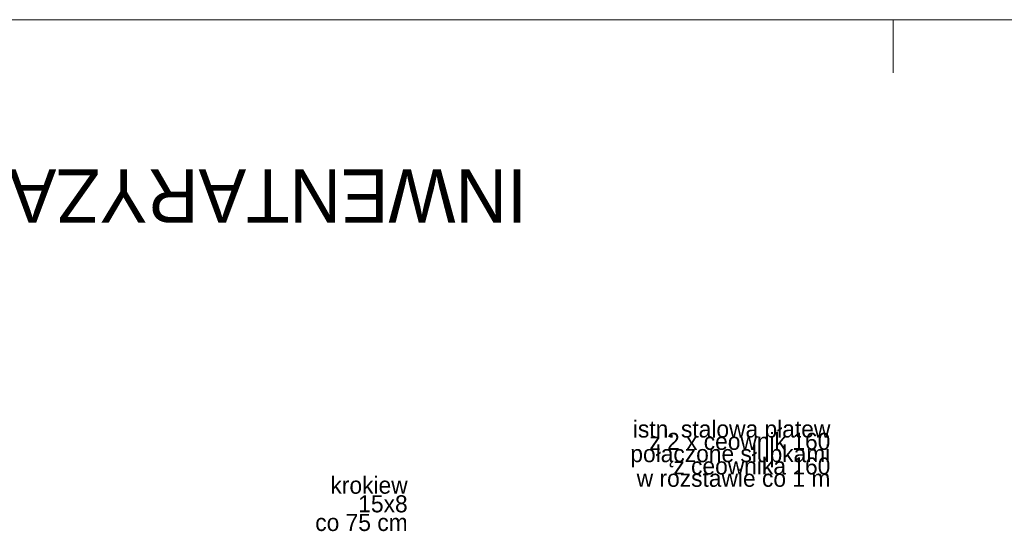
# Model space of a CAD drawing. Extents: x -394022 to -71759, y -12022 to 18278.
# Tile 58 of 91: x -182461 to -173210, y 12877 to 17678. Entities that reach past the tile are written whole.
import ezdxf

# ---------------------------------------------------------------- set-up
doc = ezdxf.new("R2010")
doc.units = 0
doc.header["$MEASUREMENT"] = 0
for name, color, linetype, lineweight in [('Arch opisy_Nr_Pióra__1', 7, 'Continuous', 25), ('ARCH TABELA_Nr_Pióra__21', 7, 'Continuous', 13), ('INWENT OPISY_Nr_Pióra__21', 7, 'Continuous', 13)]:
    doc.layers.add(name, color=color, linetype=linetype, lineweight=lineweight)
doc.styles.add('GENERATED_STYLE_4', font='txt')
doc.styles.add('GENERATED_STYLE_8', font='txt')

msp = doc.modelspace()

# ---------------------------------------------------------------- linework, layer by layer
at = {"layer": 'ARCH TABELA_Nr_Pióra__21', "linetype": 'Continuous'}
for p, q in [((-198053.6, 17678.4), (-156253.6, 17678.4)), ((-174253.6, 17178.4), (-174253.6, 17678.4)), ((-174253.6, 17178.4), (-174253.6, 17678.4)), ((-174253.6, 17178.4), (-174253.6, 17678.4))]:
    msp.add_line(p, q, dxfattribs=at)

# ---------------------------------------------------------------- texts
at = {"layer": 'Arch opisy_Nr_Pióra__1', "linetype": 'Continuous', "insert": (-177696.5, 15772.5), "char_height": 500, "attachment_point": 1, "rotation": 180, "style": 'GENERATED_STYLE_4'}
msp.add_mtext('{INWENTARYZACJA PRZEKRÓJ B-B i C-C SKALA 1:100}', dxfattribs=at)
at = {"layer": 'INWENT OPISY_Nr_Pióra__21', "linetype": 'Continuous', "char_height": 160, "attachment_point": 3, "style": 'GENERATED_STYLE_8'}
for s, insert, width, line_spacing_factor in [('{istn. stalowa płatew\\Pz 2 x ceownik 160\\Ppołączone słupkami \\Pz ceownika 160\\Pw rozstawie co 1 m}', (-174844.5, 13916.6), 1872.368, 0.433142), ('{krokiew 15x8\\Pco 75 cm}', (-178815.6, 13389.5), 911.005, 0.656218)]:
    msp.add_mtext(s, dxfattribs=dict(at, insert=insert, width=width, line_spacing_factor=line_spacing_factor))

doc.saveas('drawing.dxf')
